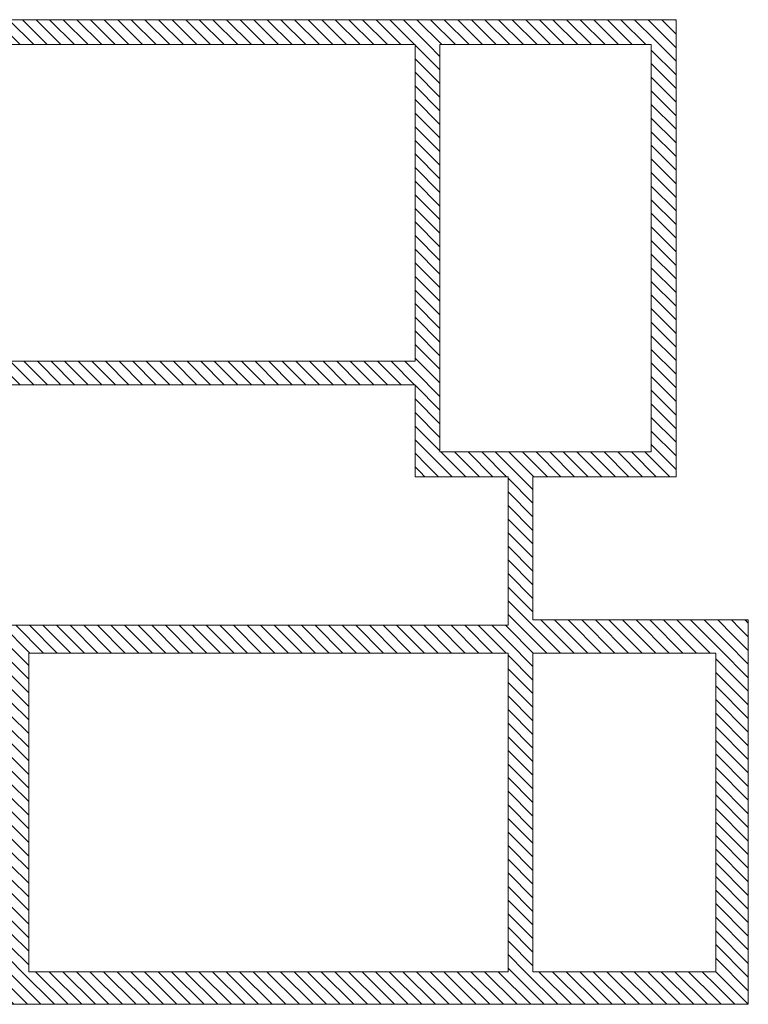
# Model space of a CAD drawing. Header units: millimetres. Extents: x 1355 to 37225, y -41030 to -22370.
# Tile 4 of 4: x 23590 to 37225, y -40790 to -22370. Entities that reach past the tile are written whole.
import ezdxf

# ---------------------------------------------------------------- set-up
doc = ezdxf.new("R2010")
doc.units = ezdxf.units.MM
for name, color, linetype, lineweight in [('poziom_0 (1)_5_2D - Ogólne_Nr_pióra__81_Nr_pióra__3', 7, 'Continuous', 9), ('poziom_0 (1)_5_Konstrukcja - Ściany zew_Nr_pióra__107_Nr_pióra__11', 7, 'Continuous', 9), ('poziom_0 (1)_5_Konstrukcja - Ściany zew_Nr_pióra__27_Nr_pióra__7', 7, 'Continuous', 9)]:
    doc.layers.add(name, color=color, linetype=linetype, lineweight=lineweight)
pattern_1 = [(135, (37225, -40790), (127.2792, 127.2792), [])]

msp = doc.modelspace()

# ---------------------------------------------------------------- hatches: boundary and pattern name
at = {"layer": 'poziom_0 (1)_5_Konstrukcja - Ściany zew_Nr_pióra__107_Nr_pióra__11', "linetype": 'Continuous'}
h = msp.add_hatch(dxfattribs=at)
h.set_pattern_fill('BLOCZKI_CERAMICZNE_0005', color=256, angle=270, style=0, pattern_type=2)
h.set_pattern_definition(pattern_1)
h.paths.add_polyline_path([(35875, -22370), (22425, -22370), (22980, -22835), (35410, -22835)])
h = msp.add_hatch(dxfattribs=at)
h.set_pattern_fill('BLOCZKI_CERAMICZNE_0005', color=256, angle=270, style=0, pattern_type=2)
h.set_pattern_definition(pattern_1)
h.paths.add_polyline_path([(35875, -30920), (35875, -22370), (35410, -22835), (35410, -30455)])
h = msp.add_hatch(dxfattribs=at)
h.set_pattern_fill('BLOCZKI_CERAMICZNE_0005', color=256, angle=270, style=0, pattern_type=2)
h.set_pattern_definition(pattern_1)
h.paths.add_polyline_path([(31455, -30455), (31455, -22835), (30990, -22835), (30990, -30920)])
h = msp.add_hatch(dxfattribs=at)
h.set_pattern_fill('BLOCZKI_CERAMICZNE_0005', color=256, angle=270, style=0, pattern_type=2)
h.set_pattern_definition(pattern_1)
h.paths.add_polyline_path([(30990, -28760), (23170, -28760), (23170, -29200), (30990, -29200)])
h = msp.add_hatch(dxfattribs=at)
h.set_pattern_fill('BLOCZKI_CERAMICZNE_0005', color=256, angle=270, style=0, pattern_type=2)
h.set_pattern_definition(pattern_1)
h.paths.add_polyline_path([(35410, -30455), (31455, -30455), (30990, -30920), (35875, -30920)])
h = msp.add_hatch(dxfattribs=at)
h.set_pattern_fill('BLOCZKI_CERAMICZNE_0005', color=256, angle=270, style=0, pattern_type=2)
h.set_pattern_definition(pattern_1)
h.paths.add_polyline_path([(33195, -40180), (33195, -30920), (32730, -30920), (32730, -40180)])
h = msp.add_hatch(dxfattribs=at)
h.set_pattern_fill('BLOCZKI_CERAMICZNE_0005', color=256, angle=270, style=0, pattern_type=2)
h.set_pattern_definition(pattern_1)
h.paths.add_polyline_path([(16030, -34220), (32730, -34220), (32730, -33700), (16030, -33700)])
h = msp.add_hatch(dxfattribs=at)
h.set_pattern_fill('BLOCZKI_CERAMICZNE_0005', color=256, angle=270, style=0, pattern_type=2)
h.set_pattern_definition(pattern_1)
h.paths.add_polyline_path([(37225, -33600), (33195, -33600), (33195, -34220), (36615, -34220)])
h = msp.add_hatch(dxfattribs=at)
h.set_pattern_fill('BLOCZKI_CERAMICZNE_0005', color=256, angle=270, style=0, pattern_type=2)
h.set_pattern_definition([(135, (37225, -40790), (127.279, 127.279), [])])
h.paths.add_polyline_path([(37225, -40790), (37225, -33600), (36615, -34220), (36615, -40790)])
h = msp.add_hatch(dxfattribs=at)
h.set_pattern_fill('BLOCZKI_CERAMICZNE_0005', color=256, angle=270, style=0, pattern_type=2)
h.set_pattern_definition(pattern_1)
h.paths.add_polyline_path([(23760, -40180), (23760, -34220), (23420, -34220), (23420, -40180)])
h = msp.add_hatch(dxfattribs=at)
h.set_pattern_fill('BLOCZKI_CERAMICZNE_0005', color=256, angle=270, style=0, pattern_type=2)
h.set_pattern_definition(pattern_1)
h.paths.add_polyline_path([(36615, -40180), (13895, -40180), (13895, -40790), (36615, -40790)])

# ---------------------------------------------------------------- linework, layer by layer
at = {"layer": 'poziom_0 (1)_5_2D - Ogólne_Nr_pióra__81_Nr_pióra__3', "linetype": 'Continuous', "flags": 128}
for points in [[(30990, -28760), (30990, -22835), (22980, -22835), (22980, -28760)], [(35410, -22835), (35410, -30455), (31455, -30455), (31455, -22835)], [(23170, -33700), (32730, -33700), (32730, -30920), (30990, -30920), (30990, -29200), (23170, -29200)], [(32730, -40180), (32730, -34220), (23760, -34220), (23760, -40180)], [(36615, -34220), (36615, -40180), (33195, -40180), (33195, -34220)]]:
    msp.add_lwpolyline(points, close=True, dxfattribs=at)
at = {"layer": 'poziom_0 (1)_5_Konstrukcja - Ściany zew_Nr_pióra__27_Nr_pióra__7', "linetype": 'Continuous', "flags": 128}
for points in [[(35875, -22370), (22425, -22370)], [(35875, -30920), (35875, -22370)], [(22980, -22835), (30990, -22835)], [(30990, -22835), (30990, -28760)], [(31455, -30455), (31455, -22835)], [(31455, -22835), (35410, -22835)], [(35410, -22835), (35410, -30455)], [(30990, -28760), (23170, -28760)], [(23170, -29200), (30990, -29200)], [(30990, -29200), (30990, -30920)], [(35410, -30455), (31455, -30455)], [(30990, -30920), (32730, -30920)], [(32730, -30920), (32730, -33700)], [(33195, -33600), (33195, -30920)], [(33195, -30920), (35875, -30920)], [(32730, -33700), (23170, -33700)], [(37225, -33600), (33195, -33600)], [(37225, -40790), (37225, -33600)], [(23760, -34220), (32730, -34220)], [(23760, -40180), (23760, -34220)], [(32730, -34220), (32730, -40180)], [(33195, -34220), (36615, -34220)], [(33195, -40180), (33195, -34220)], [(36615, -34220), (36615, -40180)], [(32730, -40180), (23760, -40180)], [(36615, -40180), (33195, -40180)], [(13895, -40790), (36615, -40790)], [(36615, -40790), (37225, -40790)]]:
    msp.add_lwpolyline(points, dxfattribs=at)

doc.saveas('drawing.dxf')
